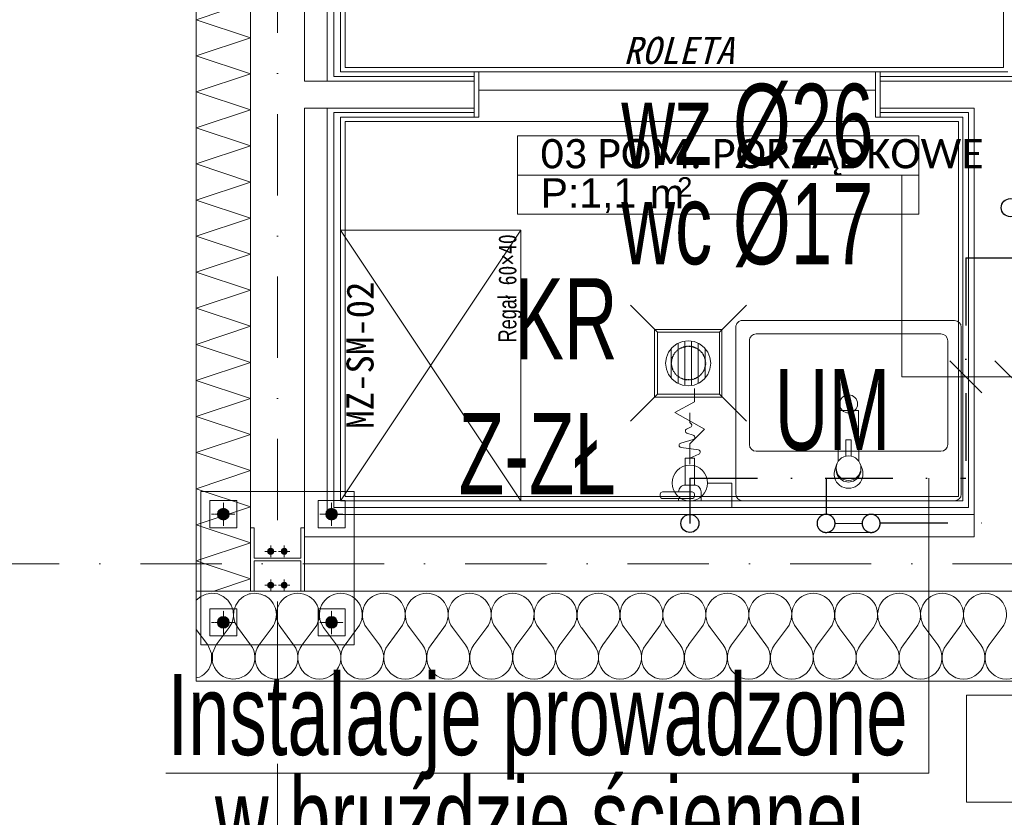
# Model space of a CAD drawing. Header units: centimetres. Extents: x -9388 to 91680, y -1419244 to 50347.
# Tile 61 of 183: x 34917 to 37101, y -711102 to -709333. Entities that reach past the tile are written whole.
import ezdxf
from ezdxf.enums import TextEntityAlignment as Align

# ---------------------------------------------------------------- set-up
doc = ezdxf.new("R2010")
doc.units = ezdxf.units.CM
for name, pattern in [('CENTER', [2, 1.25, -0.25, 0.25, -0.25]), ('DIVIDE2', [0.625, 0.25, -0.125, 0, -0.125, 0, -0.125]), ('KOPISTO BUDYNEK C 09.10.12-PW_WODA$0$DASHDOT', [1, 0.5, -0.25, 0, -0.25]), ('KOPISTO BUDYNEK C 09.10.12-PW_WODA$0$DIVIDE', [1.25, 0.5, -0.25, 0, -0.25, 0, -0.25]), ('Kropki i Kreski', [360, 180, -90, 0, -90])]:
    doc.linetypes.add(name, pattern=pattern)
for name, color, linetype in [('! Strefy Powierzchnie', 7, 'Continuous'), ('Drzwi ArchiCAD', 7, 'Continuous'), ('Osie', 7, 'Continuous'), ('Wnętrze - umeblowanie', 7, 'Continuous'), ('Ściany zewnętrzne', 7, 'Continuous')]:
    doc.layers.add(name, color=color, linetype=linetype)
for name, color, linetype, lineweight, true_color in [('! słupy stalowe_Nr_pióra__232', 7, 'Continuous', 13, 0x24a2ff), ('Q_Działka wody ciepłej', 6, 'KOPISTO BUDYNEK C 09.10.12-PW_WODA$0$DIVIDE', 30, 0xff00ff), ('Q_Działka wody zimnej', 4, 'KOPISTO BUDYNEK C 09.10.12-PW_WODA$0$DASHDOT', 30, 0x00ffff), ('Q_ks', 7, 'DIVIDE2', 30, 0x997301)]:
    doc.layers.add(name, color=color, linetype=linetype, lineweight=lineweight, true_color=true_color)
for name, color, linetype, lineweight in [('! słupy stalowe_Nr_pióra__7', 7, 'Continuous', 13), ('Drzwi ArchiCAD_Nr_pióra__1', 7, 'Continuous', 13), ('Drzwi ArchiCAD_Nr_pióra__23', 7, 'Continuous', 15), ('Drzwi ArchiCAD_Nr_pióra__3', 7, 'Continuous', 13), ('Drzwi ArchiCAD_Nr_pióra__41', 7, 'Continuous', 15), ('Metryczki pomieszczeń ArchiCADa_Nr_pióra__6', 7, 'Continuous', 13), ('Osie_Nr_pióra__1', 7, 'Continuous', 13), ('Osie_Nr_pióra__4', 7, 'Continuous', 13), ('Q_ks_opis_pion', 3, 'Continuous', 13), ('Q_opisy_średnice_woda', 3, 'Continuous', 9), ('Q_podkład', 8, 'Continuous', 9), ('Q_w_armatura', 71, 'Continuous', 13), ('Q_w_opis_urządzenia', 83, 'Continuous', 13), ('Wnętrze - umeblowanie_Nr_pióra__1', 7, 'Continuous', 13), ('Wnętrze - umeblowanie_Nr_pióra__101', 7, 'Continuous', 5), ('Wnętrze - umeblowanie_Nr_pióra__6', 7, 'Continuous', 13), ('Ściany wewnętrzne_Nr_pióra__1', 7, 'Continuous', 13), ('Ściany wewnętrzne_Nr_pióra__41', 7, 'Continuous', 15), ('Ściany zewnętrzne_Nr_pióra__1', 7, 'Continuous', 13), ('Ściany zewnętrzne_Nr_pióra__174', 7, 'Continuous', 5), ('Ściany zewnętrzne_Nr_pióra__41', 7, 'Continuous', 15)]:
    doc.layers.add(name, color=color, linetype=linetype, lineweight=lineweight)
doc.layers.add('Q_uwagi', color=7, linetype='Continuous', lineweight=30, true_color=0xff0101, plot=False)
doc.styles.add('Arial Narrow_____', font='ARIALN.TTF', dxfattribs={"width": 0.8})
doc.styles.add('GENERATED_STYLE_1', font='calibri.ttf')
doc.styles.add('GENERATED_STYLE_2', font='arial.ttf')
doc.styles.add('GENERATED_STYLE_3', font='calibri.ttf')
doc.styles.add('GENERATED_STYLE_5', font='msgothic.ttc')

# ---------------------------------------------------------------- blocks, each defined once
blk = doc.blocks.new('POM. PORZĄDKOWE_03_9', base_point=(34835.6, -709710.8))
at = {"layer": 'Metryczki pomieszczeń ArchiCADa_Nr_pióra__6', "linetype": 'Continuous'}
for p, q in [((34399.5, -709621.2), (34416.9, -709536.3)), ((34416.9, -709536.3), (35289.1, -709715.5)), ((34382, -709706.1), (34399.5, -709621.2)), ((35271.7, -709800.4), (34399.5, -709621.2)), ((34399.5, -709621.2), (35271.7, -709800.4)), ((35254.2, -709885.3), (34382, -709706.1)), ((35289.1, -709715.5), (35271.7, -709800.4)), ((35271.7, -709800.4), (35254.2, -709885.3))]:
    blk.add_line(p, q, dxfattribs=at)
at = {"layer": 'Metryczki pomieszczeń ArchiCADa_Nr_pióra__6'}
for tag, height, style, p in [('ROOM_NAME', 65, 'GENERATED_STYLE_1', (34465.9, -709553.3)), ('ROOM_AREA', 65, 'GENERATED_STYLE_2', (34448.5, -709638.6)), ('DUMMY_385', 65, 'GENERATED_STYLE_2', (34660.7, -709683.9)), ('DUMMY_386', 43.3, 'GENERATED_STYLE_2', (34745.6, -709697.2))]:
    blk.add_attdef(tag, text='', height=height, rotation=348.3916, dxfattribs=dict(at, style=style)).set_placement(p, align=Align.TOP_LEFT)
blk = doc.blocks.new('Umywalka 19_2')
at = {"layer": 'Wnętrze - umeblowanie_Nr_pióra__101', "color": 8, "linetype": 'Continuous'}
for p, q in [((-235, 0), (235, 0)), ((-250, -385), (-250, -15)), ((250, -15), (250, -385)), ((-29.9, -71.2), (-25.7, -82.2)), ((25.7, -82.2), (29.9, -71.2)), ((-22.7, -88), (-22, -152.5)), ((-6, -135), (-6, -99.3)), ((6, -135), (6, -99.3)), ((22, -152.5), (22.7, -88)), ((-220, -355), (-220, -125)), ((-205, -110), (205, -110)), ((220, -125), (220, -355)), ((-22, -152.5), (-22, -200)), ((-6, -135), (6, -135)), ((22, -200), (22, -152.5)), ((-22, -200), (22, -200)), ((205, -370), (-205, -370)), ((235, -400), (-235, -400))]:
    blk.add_line(p, q, dxfattribs=at)
for centre, radius in [((0, -72.5), 27.5), ((0, -215), 20)]:
    blk.add_circle(centre, radius, dxfattribs=at)
for centre, radius, start, end in [((-235, -15), 15, 90, 180), ((235, -15), 15, 0, 90), ((0, -59.8), 32, 339.1675, 200.8325), ((0, -69.1), 27.5, 356.3287, 183.6713), ((0, -72.5), 27.5, 200.8325, 214.3749), ((0, -72.5), 27.5, 325.6251, 339.1675), ((-205, -125), 15, 90, 180), ((205, -125), 15, 0, 90), ((-205, -355), 15, 180, 270), ((205, -355), 15, 270, 0), ((-235, -385), 15, 180, 270), ((235, -385), 15, 270, 0)]:
    blk.add_arc(centre, radius, start, end, dxfattribs=at)
blk = doc.blocks.new('Garderoba 19_3')
at = {"layer": 'Wnętrze - umeblowanie_Nr_pióra__101', "color": 8, "linetype": 'Continuous'}
for p, q in [((600, 400), (0, 400)), ((0, 400), (0, 0)), ((600, 0), (0, 400)), ((0, 0), (600, 400)), ((600, 0), (600, 400)), ((0, 0), (600, 0))]:
    blk.add_line(p, q, dxfattribs=at)
blk = doc.blocks.new('Standardowy znacznik siatki')
at = {"layer": 'Osie_Nr_pióra__4', "linetype": 'Kropki i Kreski'}
blk.add_line((1000, 0), (17990.8, 0), dxfattribs=at)
at = {"layer": 'Osie_Nr_pióra__1', "style": 'GENERATED_STYLE_3'}
for tag, p in [('AC_MarkerText_1_0', (-125, 4.9)), ('AC_MarkerText_1_1', (19115.8, 4.9))]:
    blk.add_attdef(tag, text='', height=100, rotation=360, dxfattribs=at).set_placement(p, align=Align.MIDDLE_CENTER)
blk = doc.blocks.new('Standardowy znacznik siatki_4')
at = {"layer": 'Osie_Nr_pióra__4', "linetype": 'Kropki i Kreski'}
blk.add_line((1000, 0), (12138.2, 0), dxfattribs=at)
at = {"layer": 'Osie_Nr_pióra__1', "style": 'GENERATED_STYLE_3'}
for tag, p in [('AC_MarkerText_1_0', (-125, 5.7)), ('AC_MarkerText_1_1', (13263.2, 5.7))]:
    blk.add_attdef(tag, text='', height=100, rotation=270, dxfattribs=at).set_placement(p, align=Align.MIDDLE_CENTER)
blk = doc.blocks.new('*X1758')
at = {"layer": 'Ściany zewnętrzne_Nr_pióra__174', "linetype": 'Continuous'}
for p, q in [((33523.4, -710395), (33512.2, -710401)), ((33536.2, -710392.3), (33523.4, -710395)), ((33549.3, -710393.1), (33536.2, -710392.3)), ((33561.7, -710397.5), (33549.3, -710393.1)), ((33572.4, -710405.1), (33561.7, -710397.5)), ((33580.6, -710415.4), (33572.4, -710405.1)), ((33585.7, -710427.5), (33580.6, -710415.4)), ((33605.1, -710420.4), (33595.6, -710429.5)), ((33616.6, -710414.2), (33605.1, -710420.4)), ((33629.5, -710411.4), (33616.6, -710414.2)), ((33632.5, -710411.6), (33629.5, -710411.4)), ((33585.3, -710453.5), (33587.3, -710440.5)), ((33587.3, -710440.5), (33585.7, -710427.5)), ((33589, -710440.8), (33585.7, -710453.6)), ((33595.6, -710429.5), (33589, -710440.8)), ((33579.8, -710465.4), (33585.3, -710453.5)), ((33585.7, -710453.6), (33586, -710466.7)), ((33517, -710503.1), (33499, -710465)), ((33535.6, -710507), (33571.3, -710475.4)), ((33571.3, -710475.4), (33579.8, -710465.4)), ((33586, -710466.7), (33590, -710479.2)), ((33591.1, -710481.6), (33590, -710479.2)), ((33521.5, -710523.6), (33517, -710503.1)), ((33535.6, -710507), (33523.4, -710523.9)), ((33517.1, -710543.1), (33521.5, -710523.6)), ((33523.4, -710523.9), (33520.4, -710540.4)), ((33477.5, -710569.9), (33485.1, -710569.7))]:
    blk.add_line(p, q, dxfattribs=at)
blk = doc.blocks.new('*X1759')
at = {"layer": 'Ściany zewnętrzne_Nr_pióra__174', "linetype": 'Continuous'}
for p, q in [((33642.6, -710412.3), (33632.5, -710411.6)), ((33655, -710416.7), (33642.6, -710412.3)), ((33662.7, -710422.1), (33655, -710416.7))]:
    blk.add_line(p, q, dxfattribs=at)
blk = doc.blocks.new('Drzwi garażowe_ przesuwne w pionie 19')
at = {"layer": 'Drzwi ArchiCAD_Nr_pióra__1', "color": 8, "linetype": 'Continuous'}
for p, q in [((-450, 0), (-450, -10)), ((450, 0), (450, -10)), ((-450, -10), (-450, -20)), ((450, -10), (450, -20)), ((-450, -80), (-450, -90)), ((450, -80), (450, -90)), ((-450, -90), (-450, -100)), ((450, -90), (450, -100))]:
    blk.add_line(p, q, dxfattribs=at)
at = {"layer": 'Drzwi ArchiCAD_Nr_pióra__23', "color": 8, "linetype": 'Continuous'}
for p, q in [((-440, 0), (-450, 0)), ((-450, 0), (-450, -100)), ((-440, -100), (-440, 0)), ((450, 0), (440, 0)), ((440, 0), (440, -100)), ((450, -100), (450, 0)), ((-450, -100), (-440, -100)), ((440, -100), (450, -100))]:
    blk.add_line(p, q, dxfattribs=at)
at = {"layer": 'Drzwi ArchiCAD_Nr_pióra__3', "color": 8, "linetype": 'Continuous'}
for p, q in [((440, 0), (-440, 0)), ((-440, 0), (-440, -40)), ((440, -40), (440, 0)), ((-440, -40), (440, -40))]:
    blk.add_line(p, q, dxfattribs=at)
at = {"layer": 'Drzwi ArchiCAD_Nr_pióra__41', "color": 8, "linetype": 'Continuous'}
for p, q in [((-450, -20), (-450, -80)), ((450, -20), (450, -80))]:
    blk.add_line(p, q, dxfattribs=at)
blk = doc.blocks.new('PAB.01_RZUT PRZYZIEMIA')
at = {"layer": '! słupy stalowe_Nr_pióra__7', "linetype": 'Continuous'}
for points in [[(35382, -710429.8, 1), (35356, -710429.8, 1)], [(35382, -710429.8, 1), (35356, -710429.8, 1)], [(35622, -710429.8, 1), (35596, -710429.8, 1)], [(35622, -710429.8, 1), (35596, -710429.8, 1)], [(35480.5, -710512.3, 1), (35467.5, -710512.3, 1)], [(35480.5, -710512.3, 1), (35467.5, -710512.3, 1)], [(35510.5, -710512.3, 1), (35497.5, -710512.3, 1)], [(35510.5, -710512.3, 1), (35497.5, -710512.3, 1)], [(35480.5, -710587.3, 1), (35467.5, -710587.3, 1)], [(35480.5, -710587.3, 1), (35467.5, -710587.3, 1)], [(35510.5, -710587.3, 1), (35497.5, -710587.3, 1)], [(35510.5, -710587.3, 1), (35497.5, -710587.3, 1)], [(35382, -710669.8, 1), (35356, -710669.8, 1)], [(35382, -710669.8, 1), (35356, -710669.8, 1)], [(35622, -710669.8, 1), (35596, -710669.8, 1)], [(35622, -710669.8, 1), (35596, -710669.8, 1)]]:
    blk.add_hatch(color=8, dxfattribs=at).paths.add_polyline_path(points)
at = {"layer": '! Strefy Powierzchnie', "color": 8, "linetype": 'Continuous', "lineweight": 0, "flags": 128}
for points in [[(37099, -709439.3), (37099, -707979.3), (35639, -707979.3), (35639, -709439.3)], [(35639, -709559.3), (35639, -710390.3), (36999, -710390.3), (36999, -709559.3)]]:
    blk.add_lwpolyline(points, close=True, dxfattribs=at)
at = {"layer": '! słupy stalowe_Nr_pióra__232', "color": 8, "linetype": 'Continuous'}
for p, q in [((35489, -710349.4), (35489.1, -710349.4)), ((35489, -710349.4), (35489.1, -710349.4)), ((35319, -710379.8), (35319.1, -710379.8)), ((35319, -710379.8), (35319.1, -710379.8)), ((35659, -710379.8), (35319, -710379.8)), ((35319, -710379.8), (35319, -710719.8)), ((35659, -710719.8), (35659, -710379.8)), ((35399, -710399.8), (35339, -710399.8)), ((35339, -710399.8), (35339, -710459.8)), ((35364.4, -710418.7), (35360.5, -710421.3)), ((35364.4, -710418.9), (35360.5, -710421.5)), ((35369, -710417.8), (35364.4, -710418.7)), ((35369, -710418), (35364.4, -710418.9)), ((35373.6, -710418.7), (35369, -710417.8)), ((35373.6, -710418.9), (35369, -710418)), ((35377.5, -710421.3), (35373.6, -710418.7)), ((35377.5, -710421.5), (35373.6, -710418.9)), ((35399, -710459.8), (35399, -710399.8)), ((35639, -710399.8), (35579, -710399.8)), ((35579, -710399.8), (35579, -710459.8)), ((35604.4, -710418.7), (35600.5, -710421.3)), ((35604.4, -710418.9), (35600.5, -710421.5)), ((35609, -710417.8), (35604.4, -710418.7)), ((35609, -710418), (35604.4, -710418.9)), ((35613.6, -710418.7), (35609, -710417.8)), ((35613.6, -710418.9), (35609, -710418)), ((35617.5, -710421.3), (35613.6, -710418.7)), ((35617.5, -710421.5), (35613.6, -710418.9)), ((35639, -710459.8), (35639, -710399.8)), ((35357.9, -710425.2), (35357, -710429.8)), ((35357.9, -710425.4), (35357, -710430)), ((35357, -710429.8), (35357, -710434.8)), ((35357, -710430), (35357.9, -710434.6)), ((35360.5, -710421.3), (35357.9, -710425.2)), ((35360.5, -710421.5), (35357.9, -710425.4)), ((35357.9, -710434.6), (35360.5, -710438.5)), ((35360.5, -710438.5), (35364.4, -710441.1)), ((35364.4, -710441.1), (35369, -710442)), ((35369, -710429.8), (35369.1, -710429.8)), ((35369, -710429.8), (35369.1, -710429.8)), ((35369, -710442), (35373.6, -710441.1)), ((35373.6, -710441.1), (35377.5, -710438.5)), ((35380.1, -710425.2), (35377.5, -710421.3)), ((35380.1, -710425.4), (35377.5, -710421.5)), ((35377.5, -710438.5), (35380.1, -710434.6)), ((35381, -710429.8), (35380.1, -710425.2)), ((35381, -710430), (35380.1, -710425.4)), ((35380.1, -710434.6), (35381, -710430)), ((35381, -710434.8), (35381, -710429.8)), ((35597.9, -710425.2), (35597, -710429.8)), ((35597.9, -710425.4), (35597, -710430)), ((35597, -710429.8), (35597, -710434.8)), ((35597, -710430), (35597.9, -710434.6)), ((35600.5, -710421.3), (35597.9, -710425.2)), ((35600.5, -710421.5), (35597.9, -710425.4)), ((35597.9, -710434.6), (35600.5, -710438.5)), ((35600.5, -710438.5), (35604.4, -710441.1)), ((35604.4, -710441.1), (35609, -710442)), ((35609, -710429.8), (35609.1, -710429.8)), ((35609, -710429.8), (35609.1, -710429.8)), ((35609, -710429.8), (35609.1, -710429.8)), ((35609, -710430.3), (35609.1, -710430.3)), ((35609, -710442), (35613.6, -710441.1)), ((35613.6, -710441.1), (35617.5, -710438.5)), ((35620.1, -710425.2), (35617.5, -710421.3)), ((35620.1, -710425.4), (35617.5, -710421.5)), ((35617.5, -710438.5), (35620.1, -710434.6)), ((35621, -710429.8), (35620.1, -710425.2)), ((35621, -710430), (35620.1, -710425.4)), ((35620.1, -710434.6), (35621, -710430)), ((35621, -710434.8), (35621, -710429.8)), ((36086.9, -710430.3), (36086.9, -710430.3)), ((35339, -710459.8), (35399, -710459.8)), ((35579, -710459.8), (35639, -710459.8)), ((35319, -710540.3), (35319.1, -710540.3)), ((35618.2, -710540.3), (35618.3, -710540.3)), ((35712.8, -710540.3), (35712.9, -710540.3)), ((36086.9, -710540.3), (36086.9, -710540.3)), ((35399, -710639.8), (35339, -710639.8)), ((35339, -710639.8), (35339, -710699.8)), ((35360.5, -710661.1), (35357.9, -710665)), ((35364.4, -710658.5), (35360.5, -710661.1)), ((35369, -710657.5), (35364.4, -710658.5)), ((35373.6, -710658.5), (35369, -710657.5)), ((35377.5, -710661.1), (35373.6, -710658.5)), ((35380.1, -710665), (35377.5, -710661.1)), ((35399, -710699.8), (35399, -710639.8)), ((35639, -710639.8), (35579, -710639.8)), ((35579, -710639.8), (35579, -710699.8)), ((35600.5, -710661.1), (35597.9, -710665)), ((35604.4, -710658.5), (35600.5, -710661.1)), ((35609, -710657.5), (35604.4, -710658.5)), ((35613.6, -710658.5), (35609, -710657.5)), ((35617.5, -710661.1), (35613.6, -710658.5)), ((35620.1, -710665), (35617.5, -710661.1)), ((35639, -710699.8), (35639, -710639.8)), ((35357, -710664.8), (35357, -710669.8)), ((35357.9, -710665), (35357, -710669.5)), ((35357, -710669.5), (35357.9, -710674.1)), ((35357, -710669.8), (35357.9, -710674.4)), ((35357.9, -710674.1), (35360.5, -710678)), ((35357.9, -710674.4), (35360.5, -710678.3)), ((35360.5, -710678), (35364.4, -710680.6)), ((35360.5, -710678.3), (35364.4, -710680.9)), ((35364.4, -710680.6), (35369, -710681.5)), ((35364.4, -710680.9), (35369, -710681.8)), ((35369, -710681.5), (35373.6, -710680.6)), ((35369, -710681.8), (35373.6, -710680.9)), ((35373.6, -710680.6), (35377.5, -710678)), ((35373.6, -710680.9), (35377.5, -710678.3)), ((35377.5, -710678), (35380.1, -710674.1)), ((35380.1, -710674.1), (35377.5, -710678)), ((35377.5, -710678.3), (35380.1, -710674.4)), ((35381, -710669.5), (35380.1, -710665)), ((35380.1, -710674.1), (35381, -710669.5)), ((35381, -710669.5), (35380.1, -710674.1)), ((35380.1, -710674.4), (35381, -710669.8)), ((35381, -710669.8), (35381, -710664.8)), ((35597, -710664.8), (35597, -710669.8)), ((35597.9, -710665), (35597, -710669.5)), ((35597, -710669.5), (35597.9, -710674.1)), ((35597, -710669.8), (35597.9, -710674.4)), ((35597.9, -710674.1), (35600.5, -710678)), ((35597.9, -710674.4), (35600.5, -710678.3)), ((35600.5, -710678), (35604.4, -710680.6)), ((35600.5, -710678.3), (35604.4, -710680.9)), ((35604.4, -710680.6), (35609, -710681.5)), ((35604.4, -710680.9), (35609, -710681.8)), ((35609, -710669.8), (35609.1, -710669.8)), ((35609, -710669.8), (35609.1, -710669.8)), ((35609, -710681.5), (35613.6, -710680.6)), ((35609, -710681.8), (35613.6, -710680.9)), ((35613.6, -710680.6), (35617.5, -710678)), ((35613.6, -710680.9), (35617.5, -710678.3)), ((35617.5, -710678), (35620.1, -710674.1)), ((35617.5, -710678.3), (35620.1, -710674.4)), ((35621, -710669.5), (35620.1, -710665)), ((35620.1, -710674.1), (35621, -710669.5)), ((35621, -710669.5), (35620.1, -710674.1)), ((35620.1, -710674.4), (35621, -710669.8)), ((35621, -710669.8), (35621, -710664.8)), ((35339, -710699.8), (35399, -710699.8)), ((35579, -710699.8), (35639, -710699.8)), ((35319, -710719.8), (35319.1, -710719.8)), ((35319, -710719.8), (35319.1, -710719.8)), ((35319, -710719.8), (35319.1, -710719.8)), ((35319, -710719.8), (35319.1, -710719.8)), ((35319, -710719.8), (35319.1, -710719.8)), ((35319, -710719.8), (35319.1, -710719.8)), ((35319, -710719.8), (35659, -710719.8)), ((35489, -710719.8), (35489.1, -710719.8)), ((35659, -710719.8), (35659.1, -710719.8)), ((35659, -710719.8), (35659.1, -710719.8))]:
    blk.add_line(p, q, dxfattribs=at)
at = {"layer": '! słupy stalowe_Nr_pióra__232', "color": 8, "linetype": 'CENTER'}
for p, q in [((35369, -710455.8), (35369, -710403.8)), ((35609, -710455.8), (35609, -710403.8)), ((35343, -710429.8), (35395, -710429.8)), ((35583, -710429.8), (35635, -710429.8)), ((35474, -710525.3), (35474, -710499.3)), ((35504, -710525.3), (35504, -710499.3)), ((35461, -710512.3), (35487, -710512.3)), ((35491, -710512.3), (35517, -710512.3)), ((35461, -710587.3), (35487, -710587.3)), ((35474, -710600.3), (35474, -710574.3)), ((35491, -710587.3), (35517, -710587.3)), ((35504, -710600.3), (35504, -710574.3)), ((35369, -710695.8), (35369, -710643.8)), ((35609, -710695.8), (35609, -710643.8)), ((35343, -710669.8), (35395, -710669.8)), ((35583, -710669.8), (35635, -710669.8))]:
    blk.add_line(p, q, dxfattribs=at)
at = {"layer": '! słupy stalowe_Nr_pióra__232', "color": 8, "linetype": 'Continuous', "flags": 128}
blk.add_lwpolyline([(35549, -710460.3), (35549, -710600.3), (35540.5, -710600.3), (35540.5, -710533), (35437.5, -710533), (35437.5, -710600.3), (35429, -710600.3), (35429, -710460.3), (35437.5, -710460.3), (35437.5, -710527.5), (35540.5, -710527.5), (35540.5, -710460.3)], close=True, dxfattribs=at)
at = {"layer": '! słupy stalowe_Nr_pióra__232', "color": 8, "linetype": 'Continuous'}
for centre, radius in [((35369, -710429.8), 13), ((35609, -710429.8), 13), ((35474, -710512.3), 6.5), ((35504, -710512.3), 6.5), ((35474, -710587.3), 6.5), ((35504, -710587.3), 6.5), ((35369, -710669.8), 13), ((35609, -710669.8), 13)]:
    blk.add_circle(centre, radius, dxfattribs=at)
at = {"layer": 'Wnętrze - umeblowanie_Nr_pióra__6', "color": 8, "linetype": 'Continuous'}
for p, q in [((36474.8, -710020.3), (36324.8, -710020.3)), ((36324.8, -710020.3), (36324.8, -710170.3)), ((36474.8, -710170.3), (36474.8, -710020.3)), ((36374.8, -710052), (36386.9, -710047)), ((36386.9, -710047), (36399.8, -710045.3)), ((36392.3, -710144.3), (36392.3, -710046.3)), ((36399.8, -710045.3), (36412.8, -710047)), ((36407.3, -710046.3), (36407.3, -710144.3)), ((36412.8, -710047), (36424.8, -710052)), ((36351.5, -710082.4), (36356.5, -710070.3)), ((36356.5, -710070.3), (36364.5, -710060)), ((36362.3, -710127.9), (36362.3, -710062.8)), ((36364.5, -710060), (36374.8, -710052)), ((36377.3, -710051), (36377.3, -710139.7)), ((36422.3, -710139.7), (36422.3, -710051)), ((36424.8, -710052), (36435.2, -710060)), ((36435.2, -710060), (36443.1, -710070.3)), ((36437.3, -710062.8), (36437.3, -710127.9)), ((36443.1, -710070.3), (36448.1, -710082.4)), ((36349.8, -710095.3), (36351.5, -710082.4)), ((36448.1, -710082.4), (36449.8, -710095.3)), ((36351.5, -710108.3), (36349.8, -710095.3)), ((36356.5, -710120.3), (36351.5, -710108.3)), ((36448.1, -710108.3), (36443.1, -710120.3)), ((36449.8, -710095.3), (36448.1, -710108.3)), ((36364.5, -710130.7), (36356.5, -710120.3)), ((36374.8, -710138.6), (36364.5, -710130.7)), ((36435.2, -710130.7), (36424.8, -710138.6)), ((36443.1, -710120.3), (36435.2, -710130.7)), ((36386.9, -710143.6), (36374.8, -710138.6)), ((36399.8, -710145.3), (36386.9, -710143.6)), ((36412.8, -710143.6), (36399.8, -710145.3)), ((36424.8, -710138.6), (36412.8, -710143.6)), ((36324.8, -710170.3), (36474.8, -710170.3))]:
    blk.add_line(p, q, dxfattribs=at)
at = {"layer": 'Wnętrze - umeblowanie_Nr_pióra__6', "color": 8, "linetype": 'Continuous', "flags": 128}
for points in [[(36403.5, -710305.3), (36423.6, -710297, 0.763382), (36422.4, -710287.4), (36384, -710281.9, -0.812896), (36383.4, -710272.2), (36410.9, -710264.6, 0.742851), (36411.1, -710255), (36397, -710250.4, -0.673417), (36396.4, -710241.1), (36405, -710236.9, 0.705472), (36404, -710227.6), (36403.5, -710227.4), (36403.5, -710204.8)], [(36378.5, -710380.3, -0.414214), (36393.5, -710365.3), (36413.5, -710365.3, -0.414214), (36428.5, -710380.3), (36428.5, -710400.3), (36378.5, -710400.3), (36378.5, -710395.3)]]:
    blk.add_lwpolyline(points, format="xyb", dxfattribs=at)
blk.add_lwpolyline([(36413.5, -710365.3), (36393.5, -710365.3), (36393.5, -710305.3), (36413.5, -710305.3)], close=True, dxfattribs=at)
blk.add_lwpolyline([(36413.5, -710385.3), (36413.5, -710390.3, -0.414214), (36408.5, -710395.3), (36343, -710395.3, -0.414214), (36338, -710390.3), (36338, -710385.3, -0.414214), (36343, -710380.3), (36408.5, -710380.3, -0.414214)], format="xyb", close=True, dxfattribs=at)
at = {"layer": 'Ściany wewnętrzne_Nr_pióra__1', "color": 8, "linetype": 'Continuous'}
for p, q in [((35925.5, -709459.3), (35629, -709459.3)), ((35925.5, -709449.3), (35925.5, -709459.3)), ((35925.5, -709459.3), (35925.5, -709469.3)), ((36825.5, -709449.3), (36825.5, -709459.3)), ((37119, -709459.3), (36825.5, -709459.3)), ((36825.5, -709459.3), (36825.5, -709469.3)), ((35629, -709539.3), (35925.5, -709539.3)), ((35925.5, -709529.3), (35925.5, -709539.3)), ((35925.5, -709539.3), (35925.5, -709549.3)), ((36825.5, -709529.3), (36825.5, -709539.3)), ((36825.5, -709539.3), (37021.5, -709539.3)), ((36825.5, -709539.3), (36825.5, -709549.3)), ((37021.5, -709539.3), (37021.5, -709543)), ((37021.5, -709543), (37021.5, -710400.3))]:
    blk.add_line(p, q, dxfattribs=at)
at = {"layer": 'Ściany wewnętrzne_Nr_pióra__1', "color": 8, "linetype": 'Continuous', "flags": 128}
for points in [[(35925.5, -709449.3), (35629, -709449.3)], [(37109, -709449.3), (36825.5, -709449.3)], [(35629, -709549.3), (35925.5, -709549.3)], [(36825.5, -709549.3), (37009, -709549.3)], [(37009, -709549.3), (37009, -710400.3)]]:
    blk.add_lwpolyline(points, dxfattribs=at)
at = {"layer": 'Ściany wewnętrzne_Nr_pióra__41', "color": 8, "linetype": 'Continuous'}
for p, q in [((35925.5, -709469.3), (35629, -709469.3)), ((35925.5, -709469.3), (35925.5, -709529.3)), ((37034, -709469.3), (36825.5, -709469.3)), ((36825.5, -709469.3), (36825.5, -709529.3)), ((37129, -709469.3), (37034, -709469.3)), ((35629, -709529.3), (35925.5, -709529.3)), ((36825.5, -709529.3), (37034, -709529.3)), ((37034, -709529.3), (37034, -709536.8)), ((37034, -709536.8), (37034, -710400.3))]:
    blk.add_line(p, q, dxfattribs=at)
at = {"layer": 'Ściany zewnętrzne_Nr_pióra__1', "color": 8, "linetype": 'Continuous'}
for p, q in [((35629, -709459.3), (35614, -709459.3)), ((35614, -709539.3), (35629, -709539.3)), ((37021.5, -710400.3), (37021.5, -710415.3))]:
    blk.add_line(p, q, dxfattribs=at)
at = {"layer": 'Ściany zewnętrzne_Nr_pióra__1', "color": 8, "linetype": 'Continuous', "flags": 128}
for points in [[(35629, -709449.3), (35629, -707969.3)], [(35629, -710400.3), (35629, -709549.3)], [(37009, -710400.3), (35629, -710400.3)]]:
    blk.add_lwpolyline(points, dxfattribs=at)
at = {"layer": 'Ściany zewnętrzne_Nr_pióra__174', "color": 8, "linetype": 'Continuous'}
for p, q in [((35309, -709333.3), (35429, -709293.3)), ((35429, -709373.3), (35309, -709333.3)), ((35309, -709413.3), (35429, -709373.3)), ((35429, -709453.3), (35309, -709413.3)), ((35309, -709493.3), (35429, -709453.3)), ((35429, -709533.3), (35309, -709493.3)), ((35309, -709573.3), (35429, -709533.3)), ((35429, -709613.3), (35309, -709573.3)), ((35309, -709653.3), (35429, -709613.3)), ((35429, -709693.3), (35309, -709653.3)), ((35309, -709733.3), (35429, -709693.3)), ((35429, -709773.3), (35309, -709733.3)), ((35309, -709813.3), (35429, -709773.3)), ((35429, -709853.3), (35309, -709813.3)), ((35309, -709893.3), (35429, -709853.3)), ((35429, -709933.3), (35309, -709893.3)), ((35309, -709973.3), (35429, -709933.3)), ((35429, -710013.3), (35309, -709973.3)), ((35309, -710053.3), (35429, -710013.3)), ((35429, -710093.3), (35309, -710053.3)), ((35309, -710133.3), (35429, -710093.3)), ((35429, -710173.3), (35309, -710133.3)), ((35309, -710213.3), (35429, -710173.3)), ((35429, -710253.3), (35309, -710213.3)), ((35309, -710293.3), (35429, -710253.3)), ((35429, -710333.3), (35309, -710293.3)), ((35309, -710373.3), (35429, -710333.3)), ((35429, -710413.3), (35309, -710373.3)), ((35309, -710453.3), (35429, -710413.3)), ((35429, -710493.3), (35309, -710453.3)), ((35309, -710533.3), (35429, -710493.3)), ((35429, -710573.3), (35309, -710533.3)), ((35348.2, -710600.3), (35429, -710573.3)), ((35448.6, -710719.3), (35477.1, -710681.2)), ((35524.8, -710719.3), (35496.2, -710681.2)), ((35543.8, -710719.3), (35572.4, -710681.2)), ((35620, -710719.3), (35591.4, -710681.2)), ((35639, -710719.3), (35667.6, -710681.2)), ((35715.2, -710719.3), (35686.7, -710681.2)), ((35734.3, -710719.3), (35762.9, -710681.2)), ((35810.5, -710719.3), (35781.9, -710681.2)), ((35829.5, -710719.3), (35858.1, -710681.2)), ((35905.7, -710719.3), (35877.1, -710681.2)), ((35924.8, -710719.3), (35953.3, -710681.2)), ((36000.9, -710719.3), (35972.4, -710681.2)), ((36020, -710719.3), (36048.6, -710681.2)), ((36096.2, -710719.3), (36067.6, -710681.2)), ((36115.2, -710719.3), (36143.8, -710681.2)), ((36191.4, -710719.3), (36162.9, -710681.2)), ((36210.5, -710719.3), (36239, -710681.2)), ((36286.7, -710719.3), (36258.1, -710681.2)), ((36305.7, -710719.3), (36334.3, -710681.2)), ((36381.9, -710719.3), (36353.3, -710681.2)), ((36400.9, -710719.3), (36429.5, -710681.2)), ((36477.1, -710719.3), (36448.6, -710681.2)), ((36496.2, -710719.3), (36524.8, -710681.2)), ((36572.4, -710719.3), (36543.8, -710681.2)), ((36591.4, -710719.3), (36620, -710681.2)), ((36667.6, -710719.3), (36639, -710681.2)), ((36686.7, -710719.3), (36715.2, -710681.2)), ((36762.9, -710719.3), (36734.3, -710681.2)), ((36781.9, -710719.3), (36810.5, -710681.2)), ((36858.1, -710719.3), (36829.5, -710681.2)), ((36877.1, -710719.3), (36905.7, -710681.2)), ((36953.3, -710719.3), (36924.8, -710681.2)), ((36972.4, -710719.3), (37000.9, -710681.2)), ((37048.6, -710719.3), (37020, -710681.2)), ((37067.6, -710719.3), (37096.2, -710681.2)), ((35429.5, -710719.3), (35402.5, -710683.4))]:
    blk.add_line(p, q, dxfattribs=at)
for centre, start, end in [((35439, -710652.7), 323.1301, 62.6367), ((35534.3, -710652.7), 90, 216.8699), ((35534.3, -710652.7), 323.1301, 90), ((35629.5, -710652.7), 90, 216.8699), ((35629.5, -710652.7), 323.1301, 90), ((35724.8, -710652.7), 90, 216.8699), ((35724.8, -710652.7), 323.1301, 90), ((35820, -710652.7), 90, 216.8699), ((35820, -710652.7), 323.1301, 90), ((35915.2, -710652.7), 90, 216.8699), ((35915.2, -710652.7), 323.1301, 90), ((36010.5, -710652.7), 90, 216.8699), ((36010.5, -710652.7), 323.1301, 90), ((36105.7, -710652.7), 90, 216.8699), ((36105.7, -710652.7), 323.1301, 90), ((36200.9, -710652.7), 90, 216.8699), ((36200.9, -710652.7), 323.1301, 90), ((36296.2, -710652.7), 90, 216.8699), ((36296.2, -710652.7), 323.1301, 90), ((36391.4, -710652.7), 90, 216.8699), ((36391.4, -710652.7), 323.1301, 90), ((36486.7, -710652.7), 90, 216.8699), ((36486.7, -710652.7), 323.1301, 90), ((36581.9, -710652.7), 90, 216.8699), ((36581.9, -710652.7), 323.1301, 90), ((36677.1, -710652.7), 90, 216.8699), ((36677.1, -710652.7), 323.1301, 90), ((36772.4, -710652.7), 90, 216.8699), ((36772.4, -710652.7), 323.1301, 90), ((36867.6, -710652.7), 90, 216.8699), ((36867.6, -710652.7), 323.1301, 90), ((36962.9, -710652.7), 90, 216.8699), ((36962.9, -710652.7), 323.1301, 90), ((37058.1, -710652.7), 90, 216.8699), ((37058.1, -710652.7), 323.1301, 90), ((35391.4, -710747.9), 189.7033, 36.8699), ((35486.7, -710747.9), 143.1301, 36.8699), ((35581.9, -710747.9), 143.1301, 36.8699), ((35677.1, -710747.9), 143.1301, 36.8699), ((35772.4, -710747.9), 143.1301, 36.8699), ((35867.6, -710747.9), 143.1301, 36.8699), ((35962.9, -710747.9), 143.1301, 36.8699), ((36058.1, -710747.9), 143.1301, 36.8699), ((36153.3, -710747.9), 143.1301, 36.8699), ((36248.6, -710747.9), 143.1301, 36.8699), ((36343.8, -710747.9), 143.1301, 36.8699), ((36439, -710747.9), 143.1301, 36.8699), ((36534.3, -710747.9), 143.1301, 36.8699), ((36629.5, -710747.9), 143.1301, 36.8699), ((36724.8, -710747.9), 143.1301, 36.8699), ((36820, -710747.9), 143.1301, 36.8699), ((36915.2, -710747.9), 143.1301, 36.8699), ((37010.5, -710747.9), 143.1301, 36.8699), ((37105.7, -710747.9), 143.1301, 36.8699), ((35296.2, -710747.9), 295.1495, 347.5309)]:
    blk.add_arc(centre, 47.6, start, end, dxfattribs=at)
at = {"layer": 'Ściany zewnętrzne_Nr_pióra__41', "color": 8, "linetype": 'Continuous'}
for p, q in [((35429, -707949.3), (35429, -709469.3)), ((35549, -709469.3), (35549, -707949.3)), ((35599, -709469.3), (35599, -707949.3)), ((35614, -709459.3), (35614, -707959.3)), ((35429, -709469.3), (35429, -709529.3)), ((35599, -709469.3), (35549, -709469.3)), ((35614, -709469.3), (35599, -709469.3)), ((35629, -709469.3), (35614, -709469.3)), ((35429, -709529.3), (35429, -710480.3)), ((35549, -709529.3), (35599, -709529.3)), ((35549, -710460.3), (35549, -709529.3)), ((35599, -709529.3), (35614, -709529.3)), ((35599, -710430.3), (35599, -709529.3)), ((35614, -709529.3), (35629, -709529.3)), ((35614, -710415.3), (35614, -709539.3)), ((35614, -710415.3), (35617, -710415.3)), ((37021.5, -710415.3), (35617, -710415.3)), ((37034, -710400.3), (37034, -710415.3)), ((37034, -710415.3), (37034, -710430.3)), ((35599, -710430.3), (35605, -710430.3)), ((37034, -710430.3), (35605, -710430.3)), ((37034, -710430.3), (37034, -710480.3)), ((35429, -710480.3), (35429, -710600.3)), ((35549, -710480.3), (35565, -710480.3)), ((37034, -710480.3), (35565, -710480.3)), ((35429, -710600.3), (35309, -710600.3)), ((35429, -710600.3), (35469, -710600.3)), ((35469, -710600.3), (35549, -710600.3)), ((35549, -710600.3), (37034, -710600.3)), ((37034, -710600.3), (37184, -710600.3))]:
    blk.add_line(p, q, dxfattribs=at)
at = {"layer": 'Ściany zewnętrzne_Nr_pióra__41', "color": 8, "linetype": 'Continuous', "flags": 128}
for points in [[(35309, -701492.8), (35309, -710600.3)], [(35309, -710800.3), (35309, -710600.3)], [(35309, -710800.3), (39979, -710800.3)]]:
    blk.add_lwpolyline(points, dxfattribs=at)
at = {"layer": '! Strefy Powierzchnie', "color": 8, "linetype": 'Continuous'}
ref = blk.add_blockref('POM. PORZĄDKOWE_03_9', (36466.5, -709677.8), dxfattribs=dict(at, rotation=11.60840108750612))
ref.add_attrib('ROOM_NAME', '03 POM. PORZĄDKOWE', dxfattribs={"layer": 'Metryczki pomieszczeń ArchiCADa_Nr_pióra__6', "color": 7, "height": 65, "rotation": 360, "style": 'GENERATED_STYLE_1'}).set_placement((36072.7, -709598), align=Align.TOP_LEFT)
ref.add_attrib('ROOM_AREA', 'P:1,1', dxfattribs={"layer": 'Metryczki pomieszczeń ArchiCADa_Nr_pióra__6', "color": 7, "height": 65, "rotation": 360, "style": 'GENERATED_STYLE_2'}).set_placement((36072.7, -709685), align=Align.TOP_LEFT)
ref.add_attrib('DUMMY_385', ' m', dxfattribs={"layer": 'Metryczki pomieszczeń ArchiCADa_Nr_pióra__6', "color": 7, "height": 65, "rotation": 360, "style": 'GENERATED_STYLE_2'}).set_placement((36289.7, -709686.7), align=Align.TOP_LEFT)
ref.add_attrib('DUMMY_386', '2', dxfattribs={"layer": 'Metryczki pomieszczeń ArchiCADa_Nr_pióra__6', "color": 7, "height": 43.3, "rotation": 360, "style": 'GENERATED_STYLE_2'}).set_placement((36375.6, -709682.6), align=Align.TOP_LEFT)
at = {"layer": 'Drzwi ArchiCAD', "color": 8, "linetype": 'Continuous', "zscale": 1000, "rotation": 359.9999971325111}
blk.add_blockref('Drzwi garażowe_ przesuwne w pionie 19', (36375.5, -709449.3), dxfattribs=at)
at = {"layer": 'Osie', "color": 8, "linetype": 'Continuous', "zscale": 1000}
for name, p, rotation in [('Standardowy znacznik siatki_4', (35489, -712523.4), 89.99999713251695), ('Standardowy znacznik siatki', (30584.3, -710540.3), 359.999997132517)]:
    blk.add_blockref(name, p, dxfattribs=dict(at, rotation=rotation))
at = {"layer": 'Wnętrze - umeblowanie', "color": 8, "linetype": 'Continuous', "lineweight": 5, "zscale": 1000}
for name, p, rotation in [('Garderoba 19_3', (36029, -710400.3), 89.99999713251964), ('Umywalka 19_2', (36755.5, -710400.3), 179.9999971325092)]:
    blk.add_blockref(name, p, dxfattribs=dict(at, rotation=rotation))
at = {"layer": 'Ściany zewnętrzne', "color": 8, "rotation": 11.60840108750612}
for name in ['*X1758', '*X1759']:
    blk.add_blockref(name, (-140465.7, -21493.3), dxfattribs=at)
at = {"layer": 'Wnętrze - umeblowanie_Nr_pióra__1', "color": 8, "linetype": 'Continuous', "attachment_point": 2}
for s, insert, char_height, rotation, style in [('\\A1;{\\fMS Gothic|b0|i1|c238|p49;ROLETA}', (36379, -709371.4), 60, 360, 'GENERATED_STYLE_5'), ('\\A1;{\\W0.800000x;\\fMS Gothic|b0|i0|c238|p49;Regał 60\\fArial|b0|i0|c238|p38;×\\fMS Gothic|b0|i0|c238|p49;40}', (35978.9, -709929), 40, 90, 'GENERATED_STYLE_2'), ('\\A1;{\\fMS Gothic|b0|i0|c238|p49;MZ-SM-02}', (35642.1, -710077.2), 60, 90, 'GENERATED_STYLE_2')]:
    blk.add_mtext(s, dxfattribs=dict(at, insert=insert, char_height=char_height, rotation=rotation, style=style))
blk = doc.blocks.new('G$C9AF26E16')
at = {"layer": 'Q_ks', "linetype": 'Continuous', "lineweight": 13, "ltscale": 20}
for p, q in [((-0.00935, 0.00935), (-0.005, 0.005)), ((0.005, 0.005), (0.00935, 0.00935)), ((-0.00935, -0.00935), (-0.005, -0.005)), ((0.005, -0.005), (0.00935, -0.00935))]:
    blk.add_line(p, q, dxfattribs=at)
blk.add_3dface([(-0.005, 0.005), (0.005, 0.005), (0.005, -0.005), (-0.005, -0.005)], dxfattribs=at)
blk = doc.blocks.new('G$C08F26C9C')
at = {"layer": 'Q_Działka wody ciepłej', "ltscale": 0.5}
blk.add_circle((-0.05, 0), 0.02, dxfattribs=at)
at = {"layer": 'Q_Działka wody zimnej', "ltscale": 0.5}
blk.add_circle((0.05, 0), 0.02, dxfattribs=at)
at = {"layer": 'Q_uwagi', "lineweight": 0}
for p, q in [((-0.05, 0.02), (0.05, 0.02)), ((-0.03, 0), (0.03, 0)), ((-0.05, -0.02), (0.05, -0.02))]:
    blk.add_line(p, q, dxfattribs=at)
blk = doc.blocks.new('ZawCZ')
at = {"layer": 'Q_w_armatura'}
for p, q in [((158.8, -32.6), (195.8, 33.5)), ((195.8, 33.5), (219.8, -10.1)), ((81, 0), (126.2, 0)), ((126.2, 0), (158.8, -32.6)), ((219.8, -10.1), (249.2, -10.1)), ((39.5, -39.5), (39.5, -93.5)), ((39.5, -93.5), (-14.5, -93.5))]:
    blk.add_line(p, q, dxfattribs=at)
blk.add_circle((39.5, 0), 39.5, dxfattribs=at)

msp = doc.modelspace()

# ---------------------------------------------------------------- block references
at = {"layer": 'Q_podkład'}
msp.add_blockref('PAB.01_RZUT PRZYZIEMIA', (0, 0), dxfattribs=at)

# ---------------------------------------------------------------- next in the draw order: linework, layer by layer
at = {"layer": 'Q_Działka wody ciepłej', "ltscale": 300}
msp.add_line((36825.6, -710449.4), (37115.6, -710449.4), dxfattribs=at)
at = {"layer": 'Q_Działka wody zimnej', "ltscale": 300}
for p, q in [((37015.6, -709861.2), (37164, -709861.2)), ((37015.6, -709861.2), (37015.6, -710350.3)), ((36403.6, -710350.3), (37015.6, -710350.3)), ((36403.6, -710350.3), (36403.6, -710450.3)), ((36705.6, -710350.3), (36705.6, -710430.3))]:
    msp.add_line(p, q, dxfattribs=at)
at = {"layer": 'Q_Działka wody zimnej', "linetype": 'Continuous', "lineweight": 30, "ltscale": 50}
for centre in [(37114, -709750.2), (36403.6, -710450.3)]:
    msp.add_circle(centre, 20, dxfattribs=at)
at = {"layer": 'Q_ks', "ltscale": 3}
msp.add_circle((36400.5, -710094.8), 37.5, dxfattribs=at)
at = {"layer": 'Q_ks_opis_pion', "ltscale": 10}
msp.add_3dface([(37017.2, -710831), (37539.7, -710831), (37539.7, -711068.5), (37017.2, -711068.5)], dxfattribs=at)
at = {"layer": 'Q_opisy_średnice_woda'}
for p, q in [((36873.8, -709677.8), (36213.1, -709677.8)), ((36873.8, -709677.8), (36873.8, -710125.2)), ((36980.2, -710089.8), (37051, -710160.5)), ((37080.2, -710089.8), (37151, -710160.5)), ((37115.6, -710125.2), (36873.8, -710125.2)), ((36933.6, -710350.3), (36933.6, -711004.4, 25.7)), ((35241.8, -711004.4, 286.4), (36933.6, -711004.4, 25.7))]:
    msp.add_line(p, q, dxfattribs=at)

# ---------------------------------------------------------------- next in the draw order: block references
at = {"layer": 'Q_Działka wody zimnej', "ltscale": 0.5, "xscale": -1000, "yscale": 1000, "zscale": 1000, "rotation": 359.9999999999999}
msp.add_blockref('G$C08F26C9C', (36755.6, -710450.3), dxfattribs=at)
at = {"layer": 'Q_ks', "ltscale": 3, "xscale": 13750, "yscale": 13750, "zscale": 13750, "rotation": 269.9999999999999}
msp.add_blockref('G$C9AF26E16', (36400.5, -710094.8), dxfattribs=at)
at = {"layer": 'Q_w_armatura', "rotation": 89.99999999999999}
msp.add_blockref('ZawCZ', (36403.5, -710400.3), dxfattribs=at)

# ---------------------------------------------------------------- next in the draw order: texts
at = {"layer": 'Q_opisy_średnice_woda', "style": 'Arial Narrow_____', "width": 0.8}
for s, p in [('wz Ø26', (36531.2, -709565.6)), ('wc Ø17', (36531.2, -709785.6))]:
    msp.add_text(s, height=180, dxfattribs=at).set_placement(p, align=Align.MIDDLE_CENTER)
for s, p in [('Instalacje prowadzone', (36065.8, -710964, 193.2)), ('w bruździe ściennej', (36070, -711193.7, 193.2))]:
    msp.add_text(s, height=180, dxfattribs=at).set_placement(p, align=Align.CENTER)
at = {"layer": 'Q_w_opis_urządzenia', "style": 'Arial Narrow_____', "width": 0.8}
for s, p in [('KR', (36128.9, -709996.6)), ('UM', (36720, -710197.9)), ('Z-ZŁ', (36065.1, -710295.8))]:
    msp.add_text(s, height=180, dxfattribs=at).set_placement(p, align=Align.MIDDLE_CENTER)

doc.saveas('drawing.dxf')
